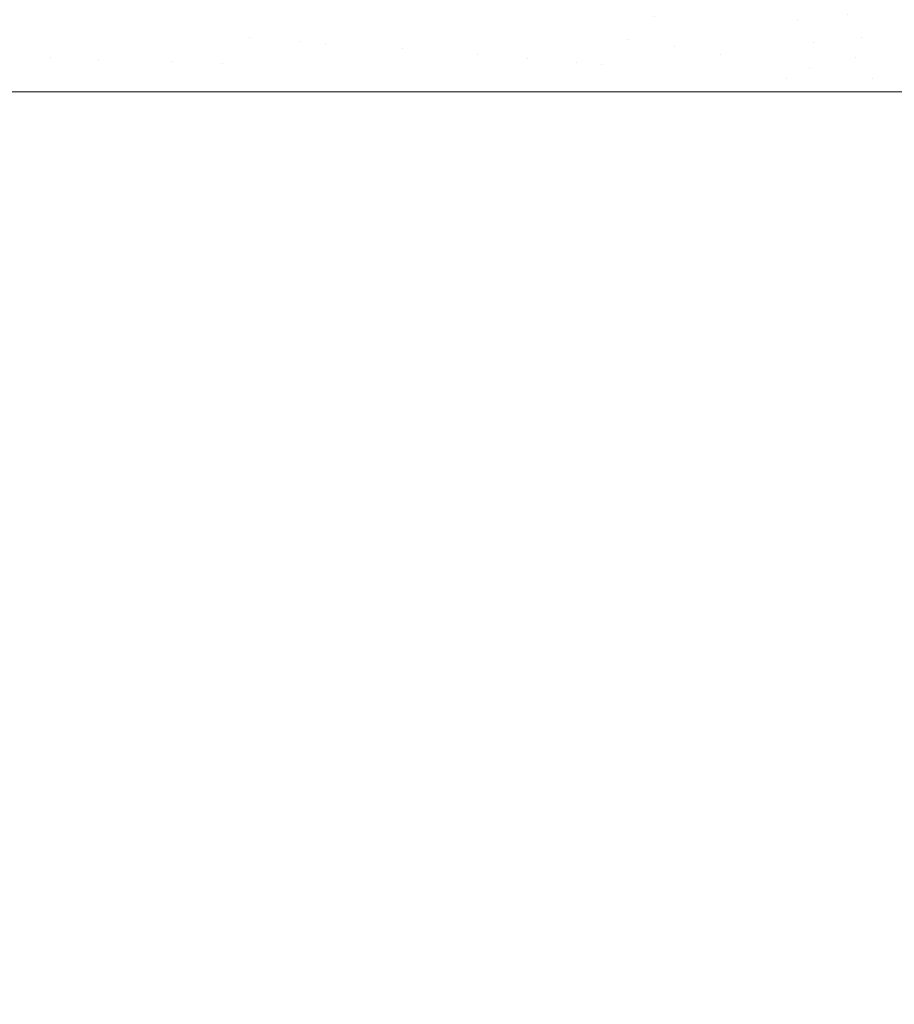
# Model space of a CAD drawing. Header units: centimetres. Extents: x -21.6 to 22.7, y 3.4 to 5.2.
# Tile 250 of 256: x 7.8575 to 7.9152, y 5.0401 to 5.105. Entities that reach past the tile are written whole.
import ezdxf

# ---------------------------------------------------------------- set-up
doc = ezdxf.new("R2010")
doc.units = ezdxf.units.CM
doc.header["$LTSCALE"] = 2.54
doc.layers.add('Lucido design-1', color=7, linetype='Continuous')

# ---------------------------------------------------------------- blocks, each defined once
blk = doc.blocks.new('Gruppo-4-1')
at = {"color": 7, "linetype": 'Continuous', "lineweight": 9}
for points, invisible_edges in [([(7.85811, 5.10495, -1872.983296), (7.856601, 5.105068, -1872.981267), (7.856773, 5.107605, -1872.981267), (7.858278, 5.107426, -1872.983296)], 15), ([(7.858278, 5.107426, -1872.983296), (7.859812, 5.107244, -1872.985254), (7.859648, 5.104831, -1872.985254), (7.85811, 5.10495, -1872.983296)], 15), ([(7.861212, 5.104709, -1872.987141), (7.859648, 5.104831, -1872.985254), (7.859812, 5.107244, -1872.985254), (7.861372, 5.107059, -1872.987141)], 15), ([(7.874462, 5.105506, -1872.999709), (7.876313, 5.107105, -1873.000974), (7.876021, 5.103559, -1873.000974)], 11), ([(7.877704, 5.103428, -1873.002175), (7.876021, 5.103559, -1873.000974), (7.876313, 5.107105, -1873.000974), (7.877985, 5.106836, -1873.002175)], 15), ([(7.891219, 5.104703, -1873.009616), (7.889592, 5.104965, -1873.008883), (7.889959, 5.107542, -1873.008883), (7.891565, 5.107138, -1873.009616)], 15), ([(7.891565, 5.107138, -1873.009616), (7.89316, 5.106737, -1873.010298), (7.892834, 5.104443, -1873.010298), (7.891219, 5.104703, -1873.009616)], 15), ([(7.912121, 5.105307, -1873.015031), (7.91176, 5.104512, -1873.015031), (7.909174, 5.106029, -1873.014629), (7.909662, 5.107105, -1873.014629)], 15), ([(7.913102, 5.106872, -1873.015031), (7.913729, 5.107605, -1873.015031), (7.915569, 5.105068, -1873.015306), (7.915157, 5.104586, -1873.015306)], 15), ([(-21.503423, 5.106655, -1872.215746), (-21.503423, 5.104574, -1872.215609), (22.630348, 5.104574, -1872.215609), (22.630348, 5.106655, -1872.215746)], 10), ([(7.861372, 5.107059, -1872.987141), (7.862955, 5.106872, -1872.988957), (7.8628, 5.104586, -1872.988957), (7.861212, 5.104709, -1872.987141)], 15), ([(7.864558, 5.106681, -1872.990701), (7.864407, 5.104461, -1872.990701), (7.8628, 5.104586, -1872.988957), (7.862955, 5.106872, -1872.988957)], 15), ([(7.866178, 5.106489, -1872.992376), (7.866032, 5.104335, -1872.992376), (7.864407, 5.104461, -1872.990701), (7.864558, 5.106681, -1872.990701)], 15), ([(7.867814, 5.106295, -1872.99398), (7.867673, 5.104207, -1872.99398), (7.866032, 5.104335, -1872.992376), (7.866178, 5.106489, -1872.992376)], 15), ([(7.877985, 5.106836, -1873.002175), (7.879656, 5.106566, -1873.003312), (7.879387, 5.103297, -1873.003312), (7.877704, 5.103428, -1873.002175)], 15), ([(7.881068, 5.103167, -1873.004387), (7.879387, 5.103297, -1873.003312), (7.879656, 5.106566, -1873.003312), (7.881326, 5.106297, -1873.004387)], 15), ([(7.894436, 5.104185, -1873.01093), (7.892834, 5.104443, -1873.010298), (7.89316, 5.106737, -1873.010298), (7.894743, 5.106339, -1873.01093)], 15), ([(7.899406, 5.105165, -1873.012543), (7.901279, 5.106463, -1873.012991), (7.900701, 5.103175, -1873.012991)], 11), ([(7.901279, 5.106463, -1873.012991), (7.902758, 5.105944, -1873.013396), (7.902228, 5.102929, -1873.013396), (7.900701, 5.103175, -1873.012991)], 15), ([(7.904627, 5.106886, -1873.013762), (7.906032, 5.106238, -1873.014088), (7.905664, 5.104924, -1873.014088), (7.904219, 5.105431, -1873.013762)], 15), ([(7.907855, 5.106803, -1873.014377), (7.909174, 5.106029, -1873.014629), (7.90879, 5.104965, -1873.014629), (7.90742, 5.105598, -1873.014377)], 15), ([(7.915157, 5.104586, -1873.015306), (7.914806, 5.104079, -1873.015306), (7.912567, 5.106099, -1873.015031), (7.913102, 5.106872, -1873.015031)], 15), ([(7.869463, 5.106099, -1872.995514), (7.869326, 5.104079, -1872.995514), (7.867673, 5.104207, -1872.99398), (7.867814, 5.106295, -1872.99398)], 15), ([(7.871122, 5.105903, -1872.99698), (7.87099, 5.10395, -1872.99698), (7.869326, 5.104079, -1872.995514), (7.869463, 5.106099, -1872.995514)], 15), ([(7.872789, 5.105705, -1872.998378), (7.872661, 5.10382, -1872.998378), (7.87099, 5.10395, -1872.99698), (7.871122, 5.105903, -1872.99698)], 15), ([(7.881326, 5.106297, -1873.004387), (7.882993, 5.106029, -1873.005402), (7.882746, 5.103036, -1873.005402), (7.881068, 5.103167, -1873.004387)], 15), ([(7.884418, 5.102906, -1873.006357), (7.882746, 5.103036, -1873.005402), (7.882993, 5.106029, -1873.005402), (7.884654, 5.105761, -1873.006357)], 15), ([(7.894743, 5.106339, -1873.01093), (7.896312, 5.105944, -1873.011514), (7.896025, 5.103929, -1873.011514), (7.894436, 5.104185, -1873.01093)], 15), ([(7.897867, 5.105553, -1873.012051), (7.897599, 5.103675, -1873.012051), (7.896025, 5.103929, -1873.011514), (7.896312, 5.105944, -1873.011514)], 15), ([(7.903737, 5.102686, -1873.013762), (7.902228, 5.102929, -1873.013396), (7.902758, 5.105944, -1873.013396), (7.904219, 5.105431, -1873.013762)], 15), ([(7.907091, 5.104423, -1873.014377), (7.905664, 5.104924, -1873.014088), (7.906032, 5.106238, -1873.014088), (7.90742, 5.105598, -1873.014377)], 15), ([(7.90879, 5.104965, -1873.014629), (7.909174, 5.106029, -1873.014629), (7.91176, 5.104512, -1873.015031), (7.911476, 5.103726, -1873.015031)], 15), ([(7.912121, 5.105307, -1873.015031), (7.912567, 5.106099, -1873.015031), (7.914806, 5.104079, -1873.015306), (7.914513, 5.103559, -1873.015306)], 15), ([(7.874462, 5.105506, -1872.999709), (7.874339, 5.103689, -1872.999709), (7.872661, 5.10382, -1872.998378), (7.872789, 5.105705, -1872.998378)], 15), ([(7.876021, 5.103559, -1873.000974), (7.874339, 5.103689, -1872.999709), (7.874462, 5.105506, -1872.999709)], 11), ([(7.884654, 5.105761, -1873.006357), (7.886308, 5.105495, -1873.007255), (7.886084, 5.102777, -1873.007255), (7.884418, 5.102906, -1873.006357)], 15), ([(7.887742, 5.102648, -1873.008096), (7.886084, 5.102777, -1873.007255), (7.886308, 5.105495, -1873.007255), (7.887955, 5.105229, -1873.008096)], 15), ([(7.887955, 5.105229, -1873.008096), (7.889592, 5.104965, -1873.008883), (7.889391, 5.10252, -1873.008883), (7.887742, 5.102648, -1873.008096)], 15), ([(7.899406, 5.105165, -1873.012543), (7.899158, 5.103424, -1873.012543), (7.897599, 5.103675, -1873.012051), (7.897867, 5.105553, -1873.012051)], 15), ([(7.900701, 5.103175, -1873.012991), (7.899158, 5.103424, -1873.012543), (7.899406, 5.105165, -1873.012543)], 11), ([(7.903737, 5.102686, -1873.013762), (7.904219, 5.105431, -1873.013762), (7.905664, 5.104924, -1873.014088), (7.905401, 5.103657, -1873.014088)], 15), ([(7.90742, 5.105598, -1873.014377), (7.90879, 5.104965, -1873.014629), (7.9085, 5.103929, -1873.014629), (7.907091, 5.104423, -1873.014377)], 15), ([(7.913027, 5.103769, -1873.015184), (7.91176, 5.104512, -1873.015031), (7.912121, 5.105307, -1873.015031)], 11), ([(7.912121, 5.105307, -1873.015031), (7.914513, 5.103559, -1873.015306), (7.914276, 5.103036, -1873.015306), (7.913027, 5.103769, -1873.015184)], 15), ([(22.630348, 5.103385, -1872.215583), (22.630348, 5.104574, -1872.215609), (-21.503423, 5.104574, -1872.215609), (-21.503423, 5.103385, -1872.215583)], 10), ([(7.856502, 5.102603, -1872.981267), (7.856601, 5.105068, -1872.981267), (7.85811, 5.10495, -1872.983296), (7.858014, 5.102545, -1872.983296)], 15), ([(7.858014, 5.102545, -1872.983296), (7.85811, 5.10495, -1872.983296), (7.859648, 5.104831, -1872.985254), (7.859555, 5.102487, -1872.985254)], 15), ([(7.859555, 5.102487, -1872.985254), (7.859648, 5.104831, -1872.985254), (7.861212, 5.104709, -1872.987141), (7.861121, 5.102427, -1872.987141)], 15), ([(7.861121, 5.102427, -1872.987141), (7.861212, 5.104709, -1872.987141), (7.8628, 5.104586, -1872.988957), (7.862711, 5.102366, -1872.988957)], 15), ([(7.862711, 5.102366, -1872.988957), (7.8628, 5.104586, -1872.988957), (7.864407, 5.104461, -1872.990701), (7.864321, 5.102305, -1872.990701)], 15), ([(7.891028, 5.102393, -1873.009616), (7.889391, 5.10252, -1873.008883), (7.889592, 5.104965, -1873.008883), (7.891219, 5.104703, -1873.009616)], 15), ([(7.891219, 5.104703, -1873.009616), (7.892834, 5.104443, -1873.010298), (7.892654, 5.102266, -1873.010298), (7.891028, 5.102393, -1873.009616)], 15), ([(7.906855, 5.103291, -1873.014377), (7.905401, 5.103657, -1873.014088), (7.905664, 5.104924, -1873.014088), (7.907091, 5.104423, -1873.014377)], 15), ([(7.90989, 5.103441, -1873.014847), (7.9085, 5.103929, -1873.014629), (7.90879, 5.104965, -1873.014629)], 11), ([(7.90879, 5.104965, -1873.014629), (7.911476, 5.103726, -1873.015031), (7.911262, 5.102959, -1873.015031), (7.90989, 5.103441, -1873.014847)], 15), ([(7.911476, 5.103726, -1873.015031), (7.91176, 5.104512, -1873.015031), (7.913027, 5.103769, -1873.015184)], 11), ([(7.917357, 5.102603, -1873.015464), (7.916981, 5.102116, -1873.015464), (7.914806, 5.104079, -1873.015306), (7.915157, 5.104586, -1873.015306)], 15), ([(7.915157, 5.104586, -1873.015306), (7.915569, 5.105068, -1873.015306), (7.917357, 5.102603, -1873.015464)], 11), ([(7.864321, 5.102305, -1872.990701), (7.864407, 5.104461, -1872.990701), (7.866032, 5.104335, -1872.992376), (7.865949, 5.102242, -1872.992376)], 15), ([(7.865949, 5.102242, -1872.992376), (7.866032, 5.104335, -1872.992376), (7.867673, 5.104207, -1872.99398), (7.867592, 5.10218, -1872.99398)], 15), ([(7.867592, 5.10218, -1872.99398), (7.867673, 5.104207, -1872.99398), (7.869326, 5.104079, -1872.995514), (7.869248, 5.102116, -1872.995514)], 15), ([(7.869248, 5.102116, -1872.995514), (7.869326, 5.104079, -1872.995514), (7.87099, 5.10395, -1872.99698), (7.870914, 5.102053, -1872.99698)], 15), ([(7.870914, 5.102053, -1872.99698), (7.87099, 5.10395, -1872.99698), (7.872661, 5.10382, -1872.998378)], 11), ([(7.894268, 5.102141, -1873.01093), (7.892654, 5.102266, -1873.010298), (7.892834, 5.104443, -1873.010298), (7.894436, 5.104185, -1873.01093)], 15), ([(7.894436, 5.104185, -1873.01093), (7.896025, 5.103929, -1873.011514), (7.895867, 5.102017, -1873.011514), (7.894268, 5.102141, -1873.01093)], 15), ([(7.895867, 5.102017, -1873.011514), (7.896025, 5.103929, -1873.011514), (7.897599, 5.103675, -1873.012051)], 11), ([(7.907091, 5.104423, -1873.014377), (7.9085, 5.103929, -1873.014629), (7.908292, 5.102929, -1873.014629), (7.906855, 5.103291, -1873.014377)], 15), ([(7.908292, 5.102929, -1873.014629), (7.9085, 5.103929, -1873.014629), (7.90989, 5.103441, -1873.014847)], 11), ([(7.914513, 5.103559, -1873.015306), (7.914806, 5.104079, -1873.015306), (7.916981, 5.102116, -1873.015464)], 11), ([(-21.503423, 5.103385, -1872.215583), (-21.503423, 5.100212, -1872.215514), (22.630348, 5.100212, -1872.215514), (22.630348, 5.103385, -1872.215583)], 8), ([(7.872661, 5.10382, -1872.998378), (7.872574, 5.100212, -1872.998366), (7.870914, 5.102053, -1872.99698)], 11), ([(7.873345, 5.100212, -1872.999004), (7.872574, 5.100212, -1872.998366), (7.872661, 5.10382, -1872.998378)], 10), ([(7.872661, 5.10382, -1872.998378), (7.874339, 5.103689, -1872.999709), (7.873345, 5.100212, -1872.999004)], 11), ([(7.874339, 5.103689, -1872.999709), (7.876021, 5.103559, -1873.000974), (7.876056, 5.100212, -1873.001065), (7.873345, 5.100212, -1872.999004)], 11), ([(7.877627, 5.100212, -1873.002161), (7.876056, 5.100212, -1873.001065), (7.876021, 5.103559, -1873.000974), (7.877704, 5.103428, -1873.002175)], 14), ([(7.87879, 5.100212, -1873.002972), (7.877627, 5.100212, -1873.002161), (7.877704, 5.103428, -1873.002175)], 10), ([(7.877704, 5.103428, -1873.002175), (7.879387, 5.103297, -1873.003312), (7.87879, 5.100212, -1873.002972)], 11), ([(7.881542, 5.100212, -1873.004727), (7.87879, 5.100212, -1873.002972), (7.879387, 5.103297, -1873.003312), (7.881068, 5.103167, -1873.004387)], 14), ([(7.897599, 5.103675, -1873.012051), (7.897411, 5.100212, -1873.012039), (7.895867, 5.102017, -1873.011514)], 11), ([(7.898257, 5.100212, -1873.012321), (7.897411, 5.100212, -1873.012039), (7.897599, 5.103675, -1873.012051)], 10), ([(7.897599, 5.103675, -1873.012051), (7.899158, 5.103424, -1873.012543), (7.898257, 5.100212, -1873.012321)], 11), ([(7.901054, 5.100212, -1873.013131), (7.898257, 5.100212, -1873.012321), (7.899158, 5.103424, -1873.012543), (7.900701, 5.103175, -1873.012991)], 14), ([(7.905401, 5.103657, -1873.014088), (7.905228, 5.102446, -1873.014088), (7.903737, 5.102686, -1873.013762)], 11), ([(7.906701, 5.102208, -1873.014377), (7.905228, 5.102446, -1873.014088), (7.905401, 5.103657, -1873.014088), (7.906855, 5.103291, -1873.014377)], 15), ([(7.906855, 5.103291, -1873.014377), (7.908292, 5.102929, -1873.014629), (7.908156, 5.101974, -1873.014629), (7.906701, 5.102208, -1873.014377)], 15), ([(7.90989, 5.103441, -1873.014847), (7.909591, 5.101743, -1873.014847), (7.908156, 5.101974, -1873.014629), (7.908292, 5.102929, -1873.014629)], 15), ([(7.90989, 5.103441, -1873.014847), (7.911262, 5.102959, -1873.015031), (7.911008, 5.101515, -1873.015031), (7.909591, 5.101743, -1873.014847)], 15), ([(7.913027, 5.103769, -1873.015184), (7.912615, 5.102485, -1873.015184), (7.911262, 5.102959, -1873.015031), (7.911476, 5.103726, -1873.015031)], 15), ([(7.913027, 5.103769, -1873.015184), (7.914276, 5.103036, -1873.015306), (7.913949, 5.102017, -1873.015306), (7.912615, 5.102485, -1873.015184)], 15), ([(7.916981, 5.102116, -1873.015464), (7.91672, 5.101603, -1873.015464), (7.914276, 5.103036, -1873.015306), (7.914513, 5.103559, -1873.015306)], 15), ([(7.858014, 5.102545, -1872.983296), (7.85857, 5.100212, -1872.984054), (7.856181, 5.100212, -1872.980866), (7.856502, 5.102603, -1872.981267)], 13), ([(7.881068, 5.103167, -1873.004387), (7.882746, 5.103036, -1873.005402), (7.881542, 5.100212, -1873.004727)], 11), ([(7.884309, 5.100212, -1873.006337), (7.881542, 5.100212, -1873.004727), (7.882746, 5.103036, -1873.005402)], 10), ([(7.882746, 5.103036, -1873.005402), (7.884418, 5.102906, -1873.006357), (7.884309, 5.100212, -1873.006337)], 11), ([(7.884418, 5.102906, -1873.006357), (7.886084, 5.102777, -1873.007255), (7.887087, 5.100212, -1873.007803), (7.884309, 5.100212, -1873.006337)], 11), ([(7.887087, 5.100212, -1873.007803), (7.886084, 5.102777, -1873.007255), (7.887742, 5.102648, -1873.008096)], 11), ([(7.887742, 5.102648, -1873.008096), (7.889391, 5.10252, -1873.008883), (7.889873, 5.100212, -1873.009132), (7.887087, 5.100212, -1873.007803)], 11), ([(7.900701, 5.103175, -1873.012991), (7.902228, 5.102929, -1873.013396), (7.901054, 5.100212, -1873.013131)], 11), ([(7.903601, 5.100212, -1873.013757), (7.901054, 5.100212, -1873.013131), (7.902228, 5.102929, -1873.013396), (7.903737, 5.102686, -1873.013762)], 14), ([(7.903601, 5.100212, -1873.013757), (7.903737, 5.102686, -1873.013762), (7.905228, 5.102446, -1873.014088), (7.905133, 5.101297, -1873.014088)], 15), ([(7.911008, 5.101515, -1873.015031), (7.911262, 5.102959, -1873.015031), (7.912615, 5.102485, -1873.015184)], 11), ([(7.916559, 5.101101, -1873.015464), (7.913949, 5.102017, -1873.015306), (7.914276, 5.103036, -1873.015306), (7.91672, 5.101603, -1873.015464)], 15), ([(7.85857, 5.100212, -1872.984054), (7.858014, 5.102545, -1872.983296), (7.859555, 5.102487, -1872.985254)], 11), ([(7.859555, 5.102487, -1872.985254), (7.859539, 5.100212, -1872.985242), (7.85857, 5.100212, -1872.984054)], 9), ([(7.861029, 5.100212, -1872.987067), (7.859539, 5.100212, -1872.985242), (7.859555, 5.102487, -1872.985254)], 10), ([(7.859555, 5.102487, -1872.985254), (7.861121, 5.102427, -1872.987141), (7.861029, 5.100212, -1872.987067)], 11), ([(7.862711, 5.102366, -1872.988957), (7.862695, 5.100212, -1872.988945), (7.861029, 5.100212, -1872.987067), (7.861121, 5.102427, -1872.987141)], 13), ([(7.86355, 5.100212, -1872.989908), (7.862695, 5.100212, -1872.988945), (7.862711, 5.102366, -1872.988957)], 10), ([(7.862711, 5.102366, -1872.988957), (7.864321, 5.102305, -1872.990701), (7.86355, 5.100212, -1872.989908)], 11), ([(7.865949, 5.102242, -1872.992376), (7.866125, 5.100212, -1872.992578), (7.86355, 5.100212, -1872.989908), (7.864321, 5.102305, -1872.990701)], 13), ([(7.866125, 5.100212, -1872.992578), (7.865949, 5.102242, -1872.992376), (7.867592, 5.10218, -1872.99398)], 11), ([(7.867592, 5.10218, -1872.99398), (7.867579, 5.100212, -1872.993966), (7.866125, 5.100212, -1872.992578)], 9), ([(7.868745, 5.100212, -1872.99508), (7.867579, 5.100212, -1872.993966), (7.867592, 5.10218, -1872.99398)], 10), ([(7.867592, 5.10218, -1872.99398), (7.869248, 5.102116, -1872.995514), (7.868745, 5.100212, -1872.99508)], 11), ([(7.870661, 5.100212, -1872.996783), (7.868745, 5.100212, -1872.99508), (7.869248, 5.102116, -1872.995514), (7.870914, 5.102053, -1872.99698)], 14), ([(7.870914, 5.102053, -1872.99698), (7.870893, 5.100212, -1872.996975), (7.870661, 5.100212, -1872.996783)], 9), ([(7.872574, 5.100212, -1872.998366), (7.870893, 5.100212, -1872.996975), (7.870914, 5.102053, -1872.99698)], 10), ([(7.889873, 5.100212, -1873.009132), (7.889391, 5.10252, -1873.008883), (7.891028, 5.102393, -1873.009616)], 11), ([(7.891028, 5.102393, -1873.009616), (7.892654, 5.102266, -1873.010298), (7.892665, 5.100212, -1873.010325), (7.889873, 5.100212, -1873.009132)], 11), ([(7.892665, 5.100212, -1873.010325), (7.892654, 5.102266, -1873.010298), (7.894268, 5.102141, -1873.01093)], 11), ([(7.894268, 5.102141, -1873.01093), (7.89546, 5.100212, -1873.011387), (7.892665, 5.100212, -1873.010325)], 9), ([(7.894268, 5.102141, -1873.01093), (7.895867, 5.102017, -1873.011514), (7.895821, 5.100212, -1873.011508), (7.89546, 5.100212, -1873.011387)], 11), ([(7.897411, 5.100212, -1873.012039), (7.895821, 5.100212, -1873.011508), (7.895867, 5.102017, -1873.011514)], 10), ([(7.906617, 5.101181, -1873.014377), (7.905133, 5.101297, -1873.014088), (7.905228, 5.102446, -1873.014088), (7.906701, 5.102208, -1873.014377)], 15), ([(7.906701, 5.102208, -1873.014377), (7.908156, 5.101974, -1873.014629), (7.908081, 5.101068, -1873.014629), (7.906617, 5.101181, -1873.014377)], 15), ([(7.908081, 5.101068, -1873.014629), (7.908156, 5.101974, -1873.014629), (7.909591, 5.101743, -1873.014847)], 11), ([(7.912615, 5.102485, -1873.015184), (7.913949, 5.102017, -1873.015306), (7.913782, 5.101068, -1873.015306), (7.911008, 5.101515, -1873.015031)], 15), ([(7.916477, 5.100633, -1873.015464), (7.913782, 5.101068, -1873.015306), (7.913949, 5.102017, -1873.015306), (7.916559, 5.101101, -1873.015464)], 15), ([(7.905133, 5.101297, -1873.014088), (7.905107, 5.100212, -1873.014074), (7.903849, 5.100212, -1873.013818), (7.903601, 5.100212, -1873.013757)], 9), ([(7.906643, 5.100212, -1873.014386), (7.905107, 5.100212, -1873.014074), (7.905133, 5.101297, -1873.014088), (7.906617, 5.101181, -1873.014377)], 14), ([(7.908081, 5.101068, -1873.014629), (7.909591, 5.101743, -1873.014847), (7.909433, 5.100212, -1873.014837)], 11), ([(7.909591, 5.101743, -1873.014847), (7.909507, 5.100212, -1873.014845), (7.909433, 5.100212, -1873.014837)], 9), ([(7.909591, 5.101743, -1873.014847), (7.911008, 5.101515, -1873.015031), (7.91222, 5.100212, -1873.015172), (7.909507, 5.100212, -1873.014845)], 11), ([(7.91222, 5.100212, -1873.015172), (7.911008, 5.101515, -1873.015031), (7.913782, 5.101068, -1873.015306)], 11), ([(7.906617, 5.101181, -1873.014377), (7.908081, 5.101068, -1873.014629), (7.908061, 5.100212, -1873.014615), (7.906643, 5.100212, -1873.014386)], 11), ([(7.909433, 5.100212, -1873.014837), (7.908061, 5.100212, -1873.014615), (7.908081, 5.101068, -1873.014629)], 10), ([(7.913782, 5.101068, -1873.015306), (7.915002, 5.100212, -1873.015393), (7.91222, 5.100212, -1873.015172)], 9), ([(7.915002, 5.100212, -1873.015393), (7.913782, 5.101068, -1873.015306), (7.916477, 5.100633, -1873.015464)], 11), ([(7.916477, 5.100633, -1873.015464), (7.916454, 5.100212, -1873.01545), (7.915002, 5.100212, -1873.015393)], 9), ([(22.630348, 5.100212, -1873.015514), (22.630348, 3.500212, -1873.015514), (7.686575, 3.600896, -1873.015514), (7.695257, 3.601786, -1873.015514)], 10), ([(22.630348, 5.100212, -1873.015514), (7.695257, 3.601786, -1873.015514), (7.700788, 3.602588, -1873.015514)], 9), ([(7.700788, 3.602588, -1873.015514), (7.70392, 3.603043, -1873.015514), (22.630348, 5.100212, -1873.015514)], 10), ([(22.630348, 5.100212, -1873.015514), (7.70392, 3.603043, -1873.015514), (7.712563, 3.604668, -1873.015514)], 9), ([(22.630348, 5.100212, -1873.015514), (7.712563, 3.604668, -1873.015514), (7.721183, 3.606664, -1873.015514)], 9), ([(22.630348, 5.100212, -1873.015514), (7.721183, 3.606664, -1873.015514), (7.729779, 3.609037, -1873.015514)], 9), ([(22.630348, 5.100212, -1873.015514), (7.729779, 3.609037, -1873.015514), (7.738348, 3.611789, -1873.015514)], 9), ([(22.630348, 5.100212, -1873.015514), (7.738348, 3.611789, -1873.015514), (7.746887, 3.614929, -1873.015514)], 9), ([(22.630348, 5.100212, -1873.015514), (7.746887, 3.614929, -1873.015514), (7.755389, 3.618463, -1873.015514)], 9), ([(22.630348, 5.100212, -1873.015514), (7.755389, 3.618463, -1873.015514), (7.760056, 3.620633, -1873.015514)], 9), ([(7.760056, 3.620633, -1873.015514), (7.763851, 3.622398, -1873.015514), (22.630348, 5.100212, -1873.015514)], 10), ([(22.630348, 5.100212, -1873.015514), (7.763851, 3.622398, -1873.015514), (7.772266, 3.626742, -1873.015514)], 9), ([(22.630348, 5.100212, -1873.015514), (7.772266, 3.626742, -1873.015514), (7.780626, 3.631505, -1873.015514)], 9), ([(22.630348, 5.100212, -1873.015514), (7.780626, 3.631505, -1873.015514), (7.788922, 3.636696, -1873.015514)], 9), ([(22.630348, 5.100212, -1873.015514), (7.788922, 3.636696, -1873.015514), (7.797144, 3.642325, -1873.015514)], 9), ([(22.630348, 5.100212, -1873.015514), (7.797144, 3.642325, -1873.015514), (7.80528, 3.6484, -1873.015514)], 9), ([(22.630348, 5.100212, -1873.015514), (7.80528, 3.6484, -1873.015514), (7.811701, 3.653619, -1873.015514)], 9), ([(7.811701, 3.653619, -1873.015514), (7.813317, 3.654932, -1873.015514), (22.630348, 5.100212, -1873.015514)], 10), ([(22.630348, 5.100212, -1873.015514), (7.813317, 3.654932, -1873.015514), (7.821238, 3.66193, -1873.015514)], 9), ([(22.630348, 5.100212, -1873.015514), (7.821238, 3.66193, -1873.015514), (7.829029, 3.6694, -1873.015514)], 9), ([(22.630348, 5.100212, -1873.015514), (7.829029, 3.6694, -1873.015514), (7.836668, 3.677352, -1873.015514)], 9), ([(7.836668, 3.677352, -1873.015514), (7.844137, 3.685791, -1873.015514), (22.630348, 5.100212, -1873.015514)], 10), ([(7.844137, 3.685791, -1873.015514), (7.851492, 3.694823, -1873.015514), (22.630348, 5.100212, -1873.015514)], 10), ([(22.630348, 5.100212, -1873.015514), (7.851492, 3.694823, -1873.015514), (7.852842, 3.696628, -1873.015514), (7.858546, 3.704251, -1873.015514)], 9), ([(7.856181, 5.100212, -1872.980866), (7.85857, 5.100212, -1872.984054), (7.85857, 3.900212, -1872.984054), (7.856609, 3.900212, -1872.981438)], 10), ([(22.630348, 5.100212, -1873.015514), (7.858546, 3.704251, -1873.015514), (7.865358, 3.714173, -1873.015514)], 9), ([(7.859574, 3.900212, -1872.985284), (7.85857, 3.900212, -1872.984054), (7.85857, 5.100212, -1872.984054), (7.859539, 5.100212, -1872.985242)], 10), ([(7.859539, 5.100212, -1872.985242), (7.861029, 5.100212, -1872.987067), (7.861029, 3.900212, -1872.987067), (7.859574, 3.900212, -1872.985284)], 10), ([(7.86355, 3.900212, -1872.989908), (7.861129, 3.900212, -1872.98718), (7.861029, 5.100212, -1872.987067), (7.862695, 5.100212, -1872.988945)], 10), ([(7.861129, 3.900212, -1872.98718), (7.861029, 3.900212, -1872.987067), (7.861029, 5.100212, -1872.987067)], 10), ([(7.862695, 5.100212, -1872.988945), (7.86355, 5.100212, -1872.989908), (7.86355, 3.900212, -1872.989908)], 10), ([(7.86355, 5.100212, -1872.989908), (7.866125, 5.100212, -1872.992578), (7.866125, 3.900212, -1872.992578), (7.864453, 3.900212, -1872.990844)], 10), ([(7.864453, 3.900212, -1872.990844), (7.86355, 3.900212, -1872.989908), (7.86355, 5.100212, -1872.989908)], 10), ([(22.630348, 5.100212, -1873.015514), (7.865358, 3.714173, -1873.015514), (7.869171, 3.720244, -1873.015514), (7.871898, 3.724585, -1873.015514)], 9), ([(7.867999, 3.900212, -1872.994368), (7.866125, 3.900212, -1872.992578), (7.866125, 5.100212, -1872.992578), (7.867579, 5.100212, -1872.993966)], 10), ([(7.867579, 5.100212, -1872.993966), (7.868745, 5.100212, -1872.99508), (7.868745, 3.900212, -1872.99508), (7.867999, 3.900212, -1872.994368)], 10), ([(7.868745, 3.900212, -1872.99508), (7.868745, 5.100212, -1872.99508), (7.870661, 5.100212, -1872.996783), (7.870661, 3.900212, -1872.996783)], 5), ([(7.870661, 3.900212, -1872.996783), (7.870661, 5.100212, -1872.996783), (7.870893, 5.100212, -1872.996975)], 9), ([(7.870893, 5.100212, -1872.996975), (7.872574, 5.100212, -1872.998366), (7.871777, 3.900212, -1872.997707), (7.870661, 3.900212, -1872.996783)], 10), ([(7.872574, 5.100212, -1872.998366), (7.873345, 5.100212, -1872.999004), (7.873345, 3.900212, -1872.999004), (7.871777, 3.900212, -1872.997707)], 10), ([(22.630348, 5.100212, -1873.015514), (7.871898, 3.724585, -1873.015514), (7.878138, 3.735481, -1873.015514)], 9), ([(7.873345, 5.100212, -1872.999004), (7.876056, 5.100212, -1873.001065), (7.876056, 3.900212, -1873.001065), (7.87577, 3.900212, -1873.000848)], 10), ([(7.87577, 3.900212, -1873.000848), (7.873345, 3.900212, -1872.999004), (7.873345, 5.100212, -1872.999004)], 10), ([(7.87879, 3.900212, -1873.002972), (7.876056, 3.900212, -1873.001065), (7.876056, 5.100212, -1873.001065), (7.877627, 5.100212, -1873.002161)], 10), ([(7.877627, 5.100212, -1873.002161), (7.87879, 5.100212, -1873.002972), (7.87879, 3.900212, -1873.002972)], 10), ([(22.630348, 5.100212, -1873.015514), (7.878138, 3.735481, -1873.015514), (7.884048, 3.746849, -1873.015514)], 9), ([(7.87879, 5.100212, -1873.002972), (7.881542, 5.100212, -1873.004727), (7.881542, 3.900212, -1873.004727), (7.879987, 3.900212, -1873.003735)], 10), ([(7.879987, 3.900212, -1873.003735), (7.87879, 3.900212, -1873.002972), (7.87879, 5.100212, -1873.002972)], 10), ([(7.881542, 5.100212, -1873.004727), (7.884309, 5.100212, -1873.006337), (7.884309, 3.900212, -1873.006337), (7.882166, 3.900212, -1873.00509)], 10), ([(7.882166, 3.900212, -1873.00509), (7.881542, 3.900212, -1873.004727), (7.881542, 5.100212, -1873.004727)], 10), ([(22.630348, 5.100212, -1873.015514), (7.884048, 3.746849, -1873.015514), (7.889597, 3.758677, -1873.015514)], 9), ([(7.884309, 5.100212, -1873.006337), (7.887087, 5.100212, -1873.007803), (7.887087, 3.900212, -1873.007803), (7.886668, 3.900212, -1873.007582)], 10), ([(7.886668, 3.900212, -1873.007582), (7.884309, 3.900212, -1873.006337), (7.884309, 5.100212, -1873.006337)], 10), ([(7.887087, 3.900212, -1873.007803), (7.887087, 5.100212, -1873.007803), (7.889873, 5.100212, -1873.009132), (7.889873, 3.900212, -1873.009132)], 5), ([(22.630348, 5.100212, -1873.015514), (7.889597, 3.758677, -1873.015514), (7.894756, 3.770944, -1873.015514)], 9), ([(7.889873, 5.100212, -1873.009132), (7.892665, 5.100212, -1873.010325), (7.892665, 3.900212, -1873.010325), (7.891346, 3.900212, -1873.009761)], 10), ([(7.891346, 3.900212, -1873.009761), (7.889873, 3.900212, -1873.009132), (7.889873, 5.100212, -1873.009132)], 10), ([(7.892665, 5.100212, -1873.010325), (7.89546, 5.100212, -1873.011387), (7.89546, 3.900212, -1873.011387), (7.893742, 3.900212, -1873.010734)], 10), ([(7.893742, 3.900212, -1873.010734), (7.892665, 3.900212, -1873.010325), (7.892665, 5.100212, -1873.010325)], 10), ([(7.894756, 3.770944, -1873.015514), (7.899493, 3.783628, -1873.015514), (22.630348, 5.100212, -1873.015514)], 10), ([(7.898257, 3.900212, -1873.012321), (7.89546, 3.900212, -1873.011387), (7.89546, 5.100212, -1873.011387), (7.895821, 5.100212, -1873.011508)], 10), ([(7.898257, 3.900212, -1873.012321), (7.895821, 5.100212, -1873.011508), (7.897411, 5.100212, -1873.012039)], 9), ([(7.897411, 5.100212, -1873.012039), (7.898257, 5.100212, -1873.012321), (7.898257, 3.900212, -1873.012321)], 10), ([(7.898257, 5.100212, -1873.012321), (7.901054, 5.100212, -1873.013131), (7.901054, 3.900212, -1873.013131), (7.898634, 3.900212, -1873.01243)], 10), ([(7.898634, 3.900212, -1873.01243), (7.898257, 3.900212, -1873.012321), (7.898257, 5.100212, -1873.012321)], 10), ([(22.630348, 5.100212, -1873.015514), (7.899493, 3.783628, -1873.015514), (7.903779, 3.796702, -1873.015514)], 9), ([(7.903644, 3.900212, -1873.013768), (7.901054, 3.900212, -1873.013131), (7.901054, 5.100212, -1873.013131), (7.903601, 5.100212, -1873.013757)], 10), ([(7.903601, 5.100212, -1873.013757), (7.903849, 5.100212, -1873.013818), (7.903849, 3.900212, -1873.013818), (7.903644, 3.900212, -1873.013768)], 10), ([(22.630348, 5.100212, -1873.015514), (7.903779, 3.796702, -1873.015514), (7.907585, 3.810131, -1873.015514)], 9), ([(7.906185, 3.900212, -1873.014293), (7.903849, 3.900212, -1873.013818), (7.903849, 5.100212, -1873.013818), (7.905107, 5.100212, -1873.014074)], 10), ([(7.905107, 5.100212, -1873.014074), (7.906643, 5.100212, -1873.014386), (7.906643, 3.900212, -1873.014386), (7.906185, 3.900212, -1873.014293)], 10), ([(7.909433, 3.900212, -1873.014837), (7.906643, 3.900212, -1873.014386), (7.906643, 5.100212, -1873.014386), (7.908061, 5.100212, -1873.014615)], 10), ([(22.630348, 5.100212, -1873.015514), (7.907585, 3.810131, -1873.015514), (7.909048, 3.816229, -1873.015514)], 9), ([(7.908061, 5.100212, -1873.014615), (7.909433, 5.100212, -1873.014837), (7.909433, 3.900212, -1873.014837)], 10), ([(7.909048, 3.816229, -1873.015514), (7.910885, 3.823879, -1873.015514), (22.630348, 5.100212, -1873.015514)], 10), ([(7.911318, 3.900212, -1873.015063), (7.909433, 5.100212, -1873.014837), (7.909507, 5.100212, -1873.014845)], 9), ([(7.911318, 3.900212, -1873.015063), (7.909433, 3.900212, -1873.014837), (7.909433, 5.100212, -1873.014837)], 10), ([(7.909507, 5.100212, -1873.014845), (7.91222, 5.100212, -1873.015172), (7.91222, 3.900212, -1873.015172), (7.911318, 3.900212, -1873.015063)], 10), ([(22.630348, 5.100212, -1873.015514), (7.910885, 3.823879, -1873.015514), (7.913654, 3.837903, -1873.015514)], 9), ([(7.91222, 3.900212, -1873.015172), (7.91222, 5.100212, -1873.015172), (7.915002, 5.100212, -1873.015393), (7.915002, 3.900212, -1873.015393)], 5), ([(22.630348, 5.100212, -1873.015514), (7.913654, 3.837903, -1873.015514), (7.915872, 3.852159, -1873.015514)], 9), ([(7.916495, 3.900212, -1873.015451), (7.915002, 3.900212, -1873.015393), (7.915002, 5.100212, -1873.015393), (7.916454, 5.100212, -1873.01545)], 10)]:
    blk.add_3dface(points, dxfattribs=dict(at, invisible_edges=invisible_edges))
blk.add_3dface([(-21.503423, 5.100212, -1872.215514), (-21.503423, 3.500212, -1872.215514), (22.630348, 3.500212, -1872.215514), (22.630348, 5.100212, -1872.215514)], dxfattribs=at)
blk = doc.blocks.new('Gruppo-5-1')
at = {"color": 7}
blk.add_blockref('Gruppo-4-1', (0, 0), dxfattribs=at)

msp = doc.modelspace()

# ---------------------------------------------------------------- block references
at = {"layer": 'Lucido design-1', "color": 7}
msp.add_blockref('Gruppo-5-1', (0, 0), dxfattribs=at)

doc.saveas('drawing.dxf')
